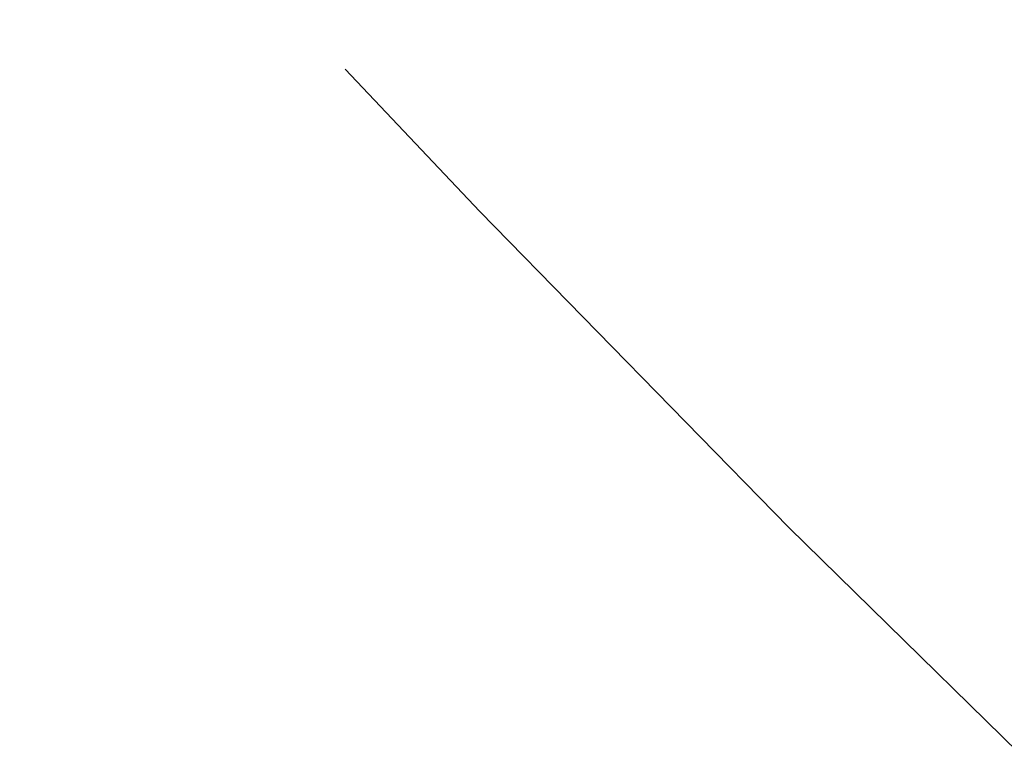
# Paper-space layout '_Isométrica' of a CAD drawing. Header units: millimetres. Extents: x -968 to -258, y -965 to -50.
# Tile 34 of 147: x -707 to -685, y -710 to -694. Entities that reach past the tile are written whole.
import ezdxf

# ---------------------------------------------------------------- set-up
doc = ezdxf.new("R2010")
doc.units = ezdxf.units.MM

psp = doc.layouts.new('_Isométrica')

# ---------------------------------------------------------------- linework, layer by layer
at = {"color": 7, "linetype": 'Continuous', "lineweight": 25, "flags": 128}
psp.add_lwpolyline([(-699.903, -694.675), (-696.863, -697.885), (-689.906, -705.007), (-682.863, -711.909), (-675.742, -718.582), (-668.55, -725.02), (-661.297, -731.215), (-653.989, -737.16), (-646.635, -742.848), (-639.244, -748.274), (-631.824, -753.431), (-624.382, -758.313)], dxfattribs=at)
at = {"color": 7, "linetype": 'Continuous', "lineweight": 25}
psp.add_open_spline([(-724.781, -301.357), (-723.882, -300.927), (-721.556, -299.811), (-717.63, -298.324), (-713.033, -296.864), (-708.298, -295.698), (-703.441, -294.811), (-698.468, -294.207), (-693.387, -293.884), (-688.202, -293.84), (-682.919, -294.075), (-677.545, -294.587), (-672.084, -295.376), (-666.542, -296.439), (-660.924, -297.777), (-655.238, -299.387), (-649.49, -301.27), (-643.686, -303.423), (-637.835, -305.844), (-631.943, -308.531), (-626.018, -311.482), (-620.07, -314.693), (-614.104, -318.161), (-608.131, -321.882), (-602.159, -325.852), (-596.195, -330.066), (-590.249, -334.52), (-584.329, -339.206), (-578.443, -344.121), (-572.601, -349.257), (-566.809, -354.607), (-561.077, -360.165), (-555.412, -365.924), (-549.823, -371.875), (-544.318, -378.012), (-538.905, -384.325), (-533.591, -390.806), (-528.384, -397.446), (-523.29, -404.237), (-518.318, -411.168), (-513.475, -418.232), (-508.766, -425.417), (-504.199, -432.715), (-499.779, -440.115), (-495.514, -447.606), (-491.409, -455.18), (-487.469, -462.824), (-483.7, -470.529), (-480.107, -478.284), (-476.695, -486.079), (-473.468, -493.901), (-470.431, -501.741), (-467.588, -509.588), (-464.942, -517.431), (-462.496, -525.258), (-460.255, -533.059), (-458.219, -540.823), (-456.393, -548.54), (-454.778, -556.197), (-453.375, -563.785), (-452.186, -571.294), (-451.212, -578.711), (-450.454, -586.028), (-449.912, -593.234), (-449.585, -600.319), (-449.474, -607.273), (-449.578, -614.087), (-449.894, -620.752), (-450.423, -627.259), (-451.162, -633.599), (-452.109, -639.764), (-453.262, -645.747), (-454.617, -651.539), (-456.173, -657.135), (-457.927, -662.529), (-459.874, -667.713), (-462.014, -672.685), (-464.343, -677.438), (-466.859, -681.968), (-469.56, -686.272), (-472.444, -690.346), (-475.51, -694.187), (-478.758, -697.787), (-482.183, -701.151), (-485.799, -704.246), (-488.595, -706.428), (-490.235, -707.492), (-490.556, -707.701)], degree=3, knots=[0, 0, 0, 0, 0.007836, 0.02028, 0.032685, 0.045037, 0.057326, 0.069547, 0.081702, 0.093794, 0.105828, 0.117813, 0.129755, 0.141662, 0.153541, 0.165397, 0.177237, 0.189064, 0.200883, 0.212698, 0.224509, 0.236321, 0.248133, 0.259947, 0.271764, 0.283585, 0.295411, 0.307242, 0.319077, 0.330917, 0.342763, 0.354613, 0.366467, 0.378326, 0.390189, 0.402055, 0.413925, 0.425798, 0.437673, 0.449551, 0.461431, 0.473312, 0.485194, 0.497076, 0.508959, 0.520842, 0.532725, 0.544606, 0.556486, 0.568364, 0.580239, 0.592112, 0.603983, 0.61585, 0.627713, 0.639572, 0.651426, 0.663276, 0.675121, 0.68696, 0.698794, 0.710623, 0.722446, 0.734263, 0.746076, 0.757883, 0.769686, 0.781486, 0.793285, 0.805082, 0.81688, 0.828682, 0.84049, 0.852308, 0.864141, 0.875993, 0.88787, 0.899779, 0.911728, 0.923723, 0.935772, 0.947881, 0.960057, 0.9723, 0.984611, 0.996982, 1, 1, 1, 1], dxfattribs=at)

doc.saveas('drawing.dxf')
